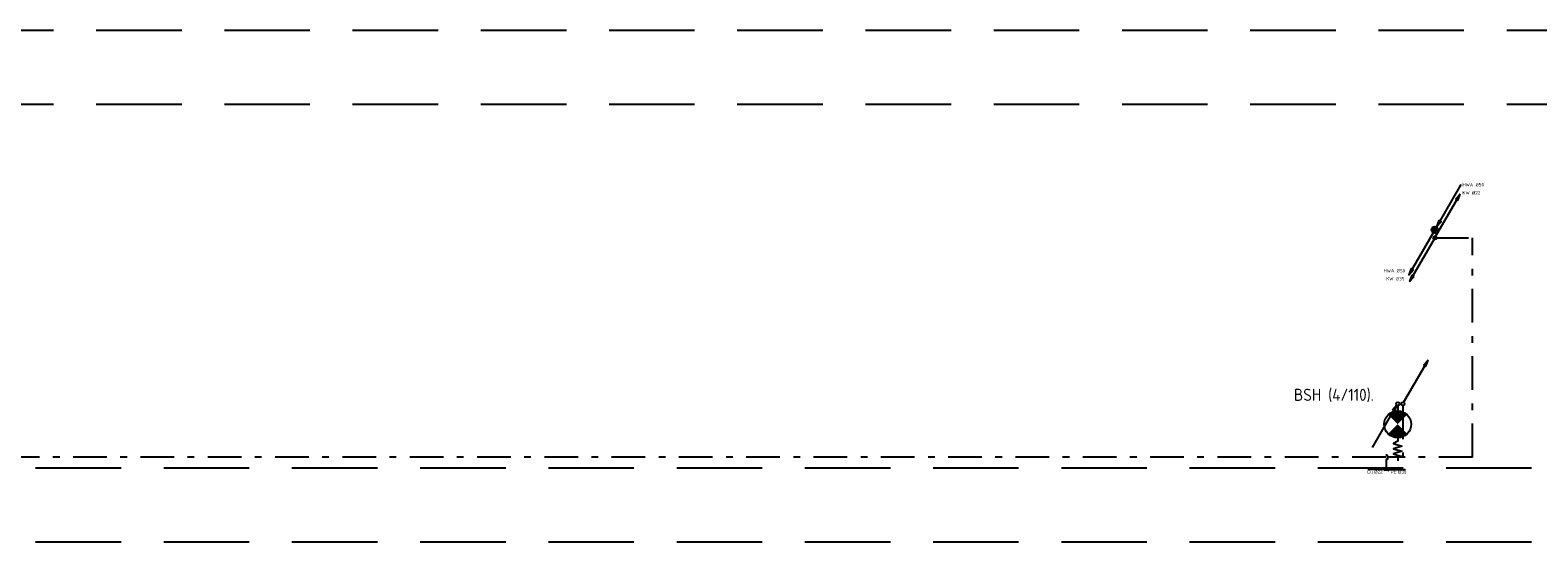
# Model space of a CAD drawing. Header units: millimetres. Extents: x -72189 to 24429, y 115 to 50981.
# Tile 7 of 10: x -31008 to -8609, y 43381 to 50981. Entities that reach past the tile are written whole.
import ezdxf
from ezdxf.enums import TextEntityAlignment as Align

# ---------------------------------------------------------------- set-up
doc = ezdxf.new("R2010")
doc.units = ezdxf.units.MM
doc.header["$LTSCALE"] = 100
for name, pattern in [('2322109', [10, 5, -2, 1, -2]), ('DASHED', [19.05, 12.7, -6.35]), ('KOUDWATER', [8.4, 4.8, -1.2, 1.2, -1.2]), ('KOUDWATERTAP', [1.1, 0.5, -0.25, 0.1, -0.25])]:
    doc.linetypes.add(name, pattern=pattern)
for name, color, linetype in [('51', 6, 'Continuous'), ('51-LEIDING', 3, 'Continuous'), ('54', 3, 'Continuous'), ('WL52----_PIJL', 2, 'Continuous'), ('WL522---_RIOOL', 2, 'Continuous'), ('WL53----_PIJL', 2, 'Continuous'), ('WL531---', 132, 'Continuous'), ('WL5310--_KW', 2, 'KOUDWATER'), ('WL5310--Bestaande_KW', 180, 'KOUDWATERTAP'), ('WM570---_MATEN-M', 7, 'Continuous'), ('WT52----_BIJSCHRIFT', 7, 'Continuous')]:
    doc.layers.add(name, color=color, linetype=linetype)
doc.styles.add('ESDEX', font='ESDEX.SHX', dxfattribs={"width": 0.8})
doc.styles.add('ISO', font='ISO.SHX')
doc.styles.add('NORMAAL_STAAND', font='iso.shx')

# ---------------------------------------------------------------- blocks, each defined once
blk = doc.blocks.new('JINGJANG')
blk.add_hatch(color=256).paths.add_polyline_path([(0, 0.5, 0.414214), (-0.5, 0, 0.414214), (0, -0.5, -1), (0, 0, 1)])
blk.add_lwpolyline([(0, 0.5, -1), (0, 0, 1), (0, -0.5, 1)], format="xyb")
blk.add_circle((0, 0), 0.5)
blk = doc.blocks.new('W3-44')
at = {"layer": '54', "color": 2, "const_width": 2}
for points in [[(1.29, 0.71, 0.414214), (1.29, -0.71, 1)], [(2.71, -0.71, 0.414214), (2.71, 0.71, 1)]]:
    blk.add_lwpolyline(points, format="xyb", dxfattribs=at)
at = {"layer": '54', "color": 7}
blk.add_lwpolyline([(4, 0), (4.5, 0), (4.88, -0.63), (5.26, 0.63), (5.63, -0.63), (6.01, 0.63), (6.39, -0.63), (6.77, 0.63), (6.96, 0), (7.46, 0)], dxfattribs=at)
at = {"layer": '54', "color": 2}
blk.add_circle((2, 0), 2, dxfattribs=at)
blk = doc.blocks.new('SS52PY01')
for p, q in [((1.2446, 2.54), (0.7366, 1.397)), ((0.8636, 1.3462), (1.6002, 2.3368)), ((-6.985, -11.7348), (-7.493, -12.877801)), ((-7.366, -12.9286), (-6.6294, -11.938))]:
    blk.add_line(p, q)
for points in [[(7.747, 13.4112), (0.508, 0.8636), (1.8288, 2.3876), (1.1684, 2.7686), (0.508, 0.8636)], [(-0.4826, -0.8636), (-7.7216, -13.4112), (-6.4008, -11.887199), (-7.0612, -11.5062), (-7.7216, -13.4112)]]:
    blk.add_lwpolyline(points)
blk.add_circle((0, 0), 1)
blk = doc.blocks.new('SS53PY02')
for p, q in [((0.2286, 0.4318), (7.493, 12.9794)), ((7.493, 12.9794), (6.1722, 11.4554)), ((6.1722, 11.4554), (6.8326, 11.0744)), ((7.1628, 12.4968), (6.4262, 11.5062)), ((6.7818, 11.302999), (7.2898, 12.446)), ((6.8326, 11.0744), (7.493, 12.9794))]:
    blk.add_line(p, q)
blk.add_circle((0, 0), 0.5)
blk = doc.blocks.new('SS53PY04')
for p, q in [((-0.2286, -0.4318), (-7.493, -12.9794)), ((-6.8326, -11.0744), (-7.493, -12.9794)), ((-7.493, -12.9794), (-6.1722, -11.4554)), ((-6.7818, -11.302999), (-7.2898, -12.446)), ((-7.1628, -12.4968), (-6.4262, -11.5062)), ((-6.1722, -11.4554), (-6.8326, -11.0744))]:
    blk.add_line(p, q)
blk.add_circle((0, 0), 0.5)
blk = doc.blocks.new('SS53PY03')
for p, q in [((-7.4676, -12.954), (-0.2286, -0.4064)), ((-0.2286, -0.4064), (-1.5494, -1.9304)), ((-1.5494, -1.9304), (-0.889, -2.3114)), ((-0.5842, -0.889), (-1.3208, -1.8796)), ((-0.9652, -2.0828), (-0.4572, -0.9398)), ((-0.889, -2.3114), (-0.2286, -0.4064))]:
    blk.add_line(p, q)
blk.add_circle((0, 0), 0.5)
blk = doc.blocks.new('A$C72C51557')
at = {"layer": 'WL53----_PIJL', "xscale": 50, "yscale": 50, "zscale": 50}
for name, p in [('SS53PY02', (450, 648)), ('SS53PY03', (373, 648))]:
    blk.add_blockref(name, p, dxfattribs=at)
blk = doc.blocks.new('6-1-17')
blk.add_line((0, 5), (0, 0))
for points in [[(-2, 3.2), (0, 4), (-2, 4.8)], [(2, 3.2), (0, 4), (2, 4.8)]]:
    blk.add_lwpolyline(points)
at = {"style": 'ESDEX', "width": 0.8}
blk.add_attdef('KL.A', text='', height=2.5, dxfattribs=at).set_placement((-3, 4.5), align=Align.RIGHT)
blk.add_attdef('KL.B', (3, 4.5), '', height=2.5, dxfattribs=at)

msp = doc.modelspace()

# ---------------------------------------------------------------- linework, layer by layer
at = {"layer": 'WL531---', "linetype": '2322109'}
for p, q in [((-10139, 47896), (-9581, 47896)), ((-9581, 44638), (-9581, 47896)), ((-10691, 45405), (-10691, 45328)), ((-10614, 45406), (-10614, 44638)), ((-10869, 44638), (-61564, 44638)), ((-10843, 44669), (-10869, 44669)), ((-10843, 44606), (-10869, 44606)), ((-10856, 44535), (-10856, 44606)), ((-10843, 44638), (-10843, 44669)), ((-10614, 44638), (-10843, 44638)), ((-10843, 44638), (-10843, 44606)), ((-9581, 44638), (-10614, 44638))]:
    msp.add_line(p, q, dxfattribs=at)
at = {"layer": 'WL5310--_KW', "color": 6, "linetype": 'Continuous'}
for q in [(-11133, 44455), (-10573, 44455)]:
    msp.add_line((-10856, 44455), q, dxfattribs=at)
at = {"layer": 'WM570---_MATEN-M', "linetype": 'DASHED'}
for p, q in [((-71937, 50981), (-2849, 50981)), ((-71937, 49881), (-2849, 49881)), ((-53788, 44481), (-2849, 44481)), ((-53788, 43381), (-2849, 43381))]:
    msp.add_line(p, q, dxfattribs=at)

# ---------------------------------------------------------------- block references
at = {"layer": '51', "color": 6}
ref = msp.add_blockref('6-1-17', (-10856, 44535), dxfattribs=dict(at, xscale=-20, yscale=20, zscale=20, rotation=180.0000000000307))
ref.add_attrib('KL.A', 'Cu %%c22', dxfattribs={"layer": '0', "height": 50, "style": 'ESDEX', "width": 0.8}).set_placement((-10916, 44395), align=Align.RIGHT)
ref.add_attrib('KL.B', 'PE %%c35', (-10796, 44395), dxfattribs={"layer": '0', "height": 50, "style": 'ESDEX', "width": 0.8})
at = {"layer": '51-LEIDING', "xscale": 100, "yscale": 100, "zscale": 100, "rotation": 270}
msp.add_blockref('W3-44', (-10691, 45328), dxfattribs=at)
at = {"layer": 'WL52----_PIJL', "xscale": 50, "yscale": 50, "zscale": 50}
msp.add_blockref('SS52PY01', (-10139, 48016), dxfattribs=at)
at = {"layer": 'WL522---_RIOOL', "xscale": 56.40000000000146, "yscale": 56.40000000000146, "zscale": 56.40000000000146}
msp.add_blockref('JINGJANG', (-10139, 48016), dxfattribs=at)
at = {"layer": 'WL531---', "linetype": '2322109'}
for name, xscale, yscale, zscale in [('SS53PY02', 50, 50, 50), ('SS53PY04', 50, 50, 50), ('JINGJANG', 35.00000000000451, 35.00000000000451, 35.00000000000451)]:
    msp.add_blockref(name, (-10139, 47896), dxfattribs=dict(at, xscale=xscale, yscale=yscale, zscale=zscale))
at = {"layer": 'WL5310--Bestaande_KW', "linetype": 'KOUDWATERTAP'}
msp.add_blockref('A$C72C51557', (-11064, 44783), dxfattribs=at)

# ---------------------------------------------------------------- texts
at = {"layer": 'WL5310--_KW', "color": 7, "style": 'ISO'}
msp.add_text('BSH (4/110).', height=180, dxfattribs=at).set_placement((-12232, 45475))
at = {"layer": 'WT52----_BIJSCHRIFT', "color": 2, "style": 'NORMAAL_STAAND'}
for s, p in [('HWA %%C50', (-9730, 48685)), ('KW %%C22', (-9730, 48565)), ('HWA %%C50', (-10902, 47408)), ('KW %%C35', (-10861, 47288))]:
    msp.add_text(s, height=50, dxfattribs=at).set_placement(p, align=Align.MIDDLE_LEFT)

doc.saveas('drawing.dxf')
